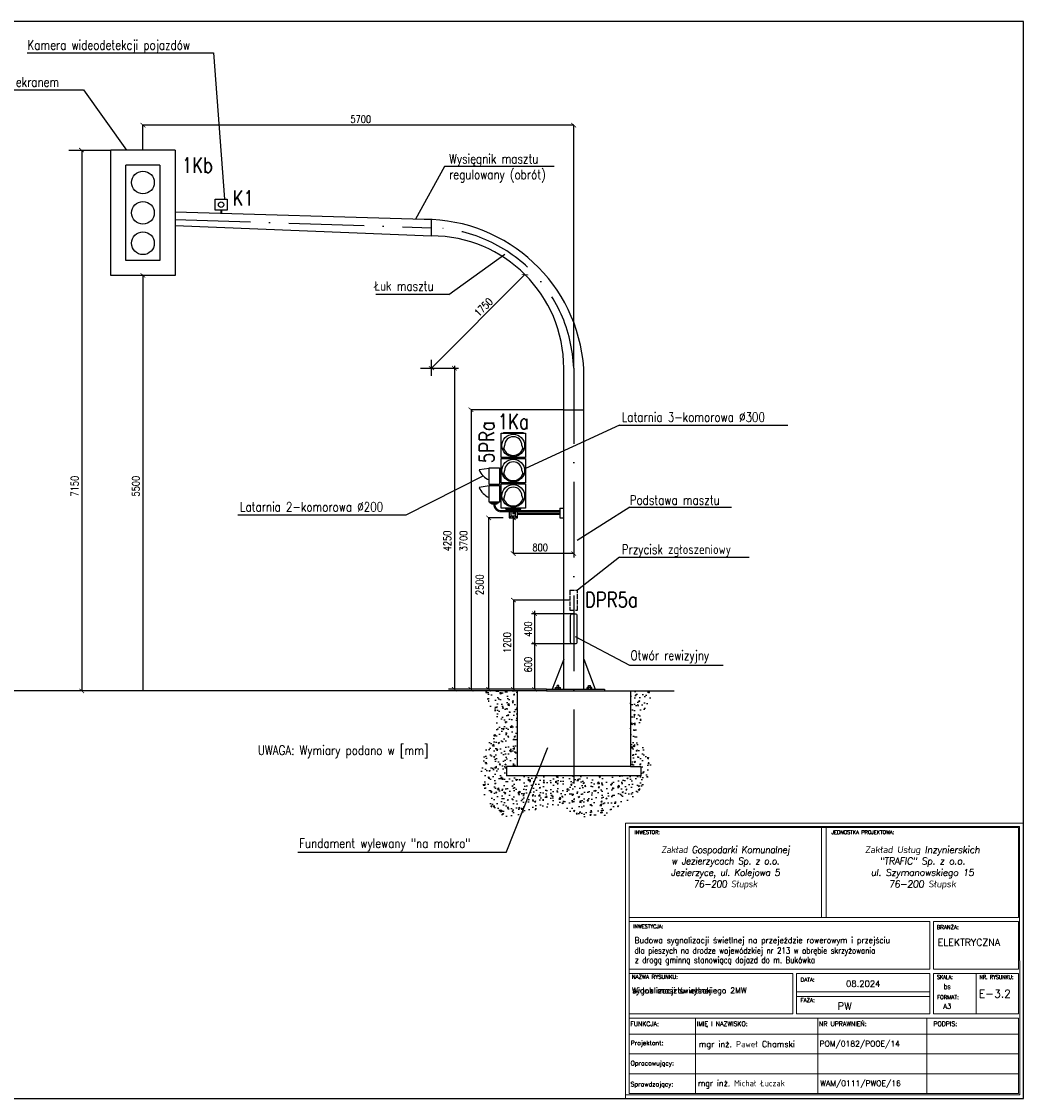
# Model space of a CAD drawing. Header units: millimetres. Extents: x 0 to 400, y -713 to 285.
# Tile 2 of 3: x 135 to 400, y -356 to -71. Entities that reach past the tile are written whole.
import ezdxf
from ezdxf.enums import TextEntityAlignment as Align

# ---------------------------------------------------------------- set-up
doc = ezdxf.new("R2010")
doc.units = ezdxf.units.MM
doc.linetypes.add('1xkropka', pattern=[10, 4, -1, 0, -1, 4])
doc.linetypes.add('ACAD_ISO02W100', pattern=[15, 12, -3])
doc.layers.add('_E_opisy', color=7, linetype='Continuous', lineweight=9)
doc.layers.add('_E_Tab', color=7, linetype='Continuous', lineweight=9)
for name, color, linetype in [('elementy', 1, 'Continuous'), ('Fundament', 251, 'Continuous'), ('Grunt', 34, 'Continuous'), ('Maszt', 84, 'Continuous'), ('Opis', 7, 'Continuous'), ('Ramka i tabelka', 7, 'Continuous'), ('Sygnalizatory', 1, 'Continuous'), ('Wymiary', 150, 'Continuous')]:
    doc.layers.add(name, color=color, linetype=linetype)
doc.styles.add('BPE', font='simplex.shx')
doc.styles.get("Standard").update_dxf_attribs({"font": 'romans.shx', "width": 0.8})

# ---------------------------------------------------------------- blocks, each defined once
blk = doc.blocks.new('Tabelka BPE PRJ')
for p, q in [((200.73, 106.32), (200.73, 106.69)), ((341.04, 47.32), (341.04, 31))]:
    blk.add_line(p, q)
at = {"layer": '_E_Tab', "linetype": 'ByBlock'}
for p, q in [((199.31, 108.12), (199.31, 61.09)), ((278.58, 106.32), (278.58, 69.99)), ((280.38, 106.32), (280.38, 69.99)), ((200.73, 97.36), (200.73, 6.98)), ((199.31, 61.09), (199.31, -3.25)), ((268.38, 39.85), (322.41, 39.85)), ((268.38, 38.05), (322.41, 38.05)), ((200.73, 29.29), (358.22, 29.29)), ((227.55, 29.29), (227.55, -1.29)), ((277.08, 29.29), (277.08, -1.29)), ((321.18, 29.29), (321.18, -1.29)), ((200.73, 22.77), (358.22, 22.77)), ((200.73, 22.77), (358.22, 22.77)), ((200.73, 14.75), (358.22, 14.75)), ((200.73, 6.73), (358.22, 6.73)), ((200.73, 6.73), (358.22, 6.73)), ((200.73, -1.29), (358.22, -1.29)), ((200.73, -1.29), (358.22, -1.29)), ((200.73, -1.29), (358.22, -1.29)), ((200.73, -1.29), (358.22, -1.29))]:
    blk.add_line(p, q, dxfattribs=at)
for points in [[(360.22, -3.25), (360.22, -3.25), (360.22, 108.12), (199.31, 108.12)], [(199.31, -1.82), (358.8, -1.82), (358.58, 106.69), (200.73, 106.69)], [(199.31, -3.25), (360.22, -3.25)]]:
    blk.add_lwpolyline(points, dxfattribs=at)
for points in [[(200.73, 69.99), (358.22, 69.99), (358.22, 106.32), (200.73, 106.32)], [(200.73, 68.27), (200.73, 49.03), (322.41, 49.03), (322.41, 68.27)], [(322.41, 68.27), (322.41, 68.27), (322.41, 49.03), (322.41, 49.03)], [(358.22, 68.27), (323.86, 68.27), (323.86, 49.03), (358.22, 49.03)], [(266.93, 47.32), (200.73, 47.32), (200.73, 31), (266.93, 31)], [(322.41, 47.32), (268.38, 47.32), (268.38, 31), (322.41, 31)], [(358.22, 47.32), (323.86, 47.32), (323.86, 31), (358.22, 31)], [(200.73, 29.29), (358.22, 29.29), (358.22, -1.29), (200.73, -1.29)]]:
    blk.add_lwpolyline(points, close=True, dxfattribs=at)
at = {"layer": '_E_Tab', "linetype": 'ByBlock', "style": 'BPE'}
for s, height, p in [('INWESTOR:', 1.475, (202.93, 105.19)), ('JEDNOSTKA PROJEKTOWA:', 1.4746, (282.58, 105.19)), ('INWESTYCJA:', 1.4746, (202.38, 67.08)), ('BRANŻA:', 1.589, (325.16, 66.84)), ('NAZWA RYSUNKU:', 1.5886, (201.79, 46.73)), ('DATA:', 1.589, (270.09, 45.61)), ('FAZA:', 1.589, (270.09, 37.33)), ('FORMAT:', 1.589, (325.26, 38.5)), ('FUNKCJA:', 1.823, (201.2, 27.83)), ('IMIĘ I NAZWISKO:', 1.8228, (228.05, 27.86)), ('NR UPRAWNIEŃ:', 1.8228, (277.58, 27.86)), ('PODPIS:', 1.823, (323.81, 27.86)), ('Projektant:', 1.8228, (201.32, 20.13)), ('Opracowujący:', 1.8228, (201.32, 11.94)), ('Sprawdzający:', 1.8228, (201.32, 3.44))]:
    blk.add_text(s, height=height, dxfattribs=at).set_placement(p, align=Align.TOP_LEFT)
at = {"layer": '_E_Tab', "style": 'BPE'}
blk.add_text('ELEKTRYCZNA', height=2.772, dxfattribs=at).set_placement((325.55, 61.29), align=Align.TOP_LEFT)
at = {"layer": '_E_Tab', "linetype": 'ByBlock', "style": 'BPE', "width": 0.9}
for s, height, p in [('SKALA:', 1.589, (325.25, 46.65)), ('NR. RYSUNKU:', 1.5886, (342.43, 46.65))]:
    blk.add_text(s, height=height, dxfattribs=at).set_placement(p, align=Align.TOP_LEFT)
at = {"layer": '_E_Tab', "char_height": 2.772, "width": 77.8457, "attachment_point": 1, "style": 'BPE'}
for s, insert in [('\\pxqc;{\\Q7;\\T0.95;\\W0.95;\\A1;Zakład Gospodarki Komunalnej \\Pw Jezierzycach Sp. z o.o.\\PJezierzyce, ul. Kolejowa 5\\P76-200 Słupsk}', (200.73, 98.78)), ('\\pxqc;{\\Q7;\\T0.95;Zakład Usług Inzynierskich \\P"TRAFIC" Sp. z o.o.\\Pul. Szymanowskiego 15\\P76-200 Słupsk}', (280.38, 98.78))]:
    blk.add_mtext(s, dxfattribs=dict(at, insert=insert))
at = {"layer": '_E_Tab', "style": 'BPE', "flags": 12}
for tag, height, p in [('INWESTYCJA1', 2.5, (202.93, 60.77)), ('INWESTYCJA2', 2.5, (202.93, 56.58)), ('DATA', 2.5, (288.45, 43.14)), ('SKALA', 2, (327.96, 42.04)), ('STADIUM', 3, (285, 34.12)), ('FORMAT', 2, (327.74, 34.05)), ('PROJEKTANT', 2.5, (228.88, 18.73)), ('NR_UPRAWNIEŃ1', 2.25, (278.05, 18.87)), ('PROJEKTANT1', 2.5, (228.94, 11.09)), ('NR_UPRAWNIEŃ3', 2.25, (278.03, 10.88)), ('SPRAWDZAJĄCY', 2.5, (228.59, 2.92)), ('NR_UPRAWNIEŃ2', 2.25, (278.03, 2.86))]:
    blk.add_attdef(tag, text='', height=height, dxfattribs=at).set_placement(p, align=Align.MIDDLE_LEFT)
blk.add_attdef('TYTUL_RYSUNKU_001', text='', height=2.5, dxfattribs=at).set_placement((201.91, 42.12), align=Align.TOP_LEFT)
at = {"layer": '_E_Tab', "style": 'BPE', "width": 0.8, "flags": 12}
blk.add_attdef('NR_RYS', text='', height=3.2, dxfattribs=at).set_placement((342.14, 39.11), align=Align.MIDDLE_LEFT)

msp = doc.modelspace()

# ---------------------------------------------------------------- hatches: boundary and pattern name
at = {"layer": 'Grunt'}
h = msp.add_hatch(dxfattribs=at)
h.set_pattern_fill('AR-CONC', color=256, scale=0.02, style=0)
h.set_pattern_definition([(50, (399.7286, -280.1908), (3.643693, -0.31878), [0.381, -4.191]), (355, (399.7286, -280.191), (-0.70486, 3.82113), [0.3048, -3.3528]), (100.451, (400.0323, -280.2174), (2.93885, 3.50233), [0.3238, -3.5618]), (46.1842, (399.7286, -279.175), (5.42158, -0.84085), [0.5715, -6.2865]), (96.6356, (400.1804, -279.245), (4.74808, 4.94851), [0.4857, -5.3427]), (351.184, (399.7286, -279.175), (4.7481, 4.9485), [0.4572, -5.0292]), (21, (400.2366, -279.4288), (3.0323, -2.04531), [0.381, -4.191]), (326, (400.2366, -279.429), (1.23604, 3.68376), [0.3048, -3.3528]), (71.4514, (400.4893, -279.5993), (4.26833, 1.63846), [0.3238, -3.5618]), (37.5, (399.7286, -280.1908), (0.061772, 1.691101), [0, -3.31216, 0, -3.4036, 0, -3.3655]), (7.5, (399.7286, -280.1908), (1.336393, 2.003611), [0, -1.94056, 0, -3.23596, 0, -1.2827]), (327.5, (398.5958, -280.1908), (2.711812, -0.114575), [0, -1.27, 0, -3.9624, 0, -5.2578]), (317.5, (398.0878, -280.1908), (2.962584, 0.50853), [0, -1.651, 0, -2.63144, 0, -3.7338])])
edge = h.paths.add_edge_path()
edge.add_spline(control_points=[(302.23, -248.56), (299.9, -252.99), (296.35, -259.76), (303.73, -269.31), (295.69, -278.3), (285.6, -284.48), (274.65, -276.46), (259.88, -287.03), (254.44, -268.66), (261.14, -258.85), (258.85, -252.13), (257.47, -248.56)], knot_values=[55.506707, 55.506707, 55.506707, 55.506707, 733.72966, 1091.25711, 1594.938751, 2256.468154, 2653.176333, 3414.810291, 4122.471347, 4602.127379, 5134.767935, 5134.767935, 5134.767935, 5134.767935], degree=3, periodic=0)
edge.add_line((257.47, -248.56), (265.98, -248.56))
edge.add_line((265.98, -248.56), (265.98, -268.56))
edge.add_line((265.98, -268.56), (263.17, -268.56))
edge.add_line((263.17, -268.56), (263.17, -271.06))
edge.add_line((263.17, -271.06), (298.78, -271.06))
edge.add_line((298.78, -271.06), (298.78, -268.56))
edge.add_line((298.78, -268.56), (295.98, -268.56))
edge.add_line((295.98, -268.56), (295.98, -248.56))
edge.add_line((295.98, -248.56), (302.23, -248.56))

# ---------------------------------------------------------------- linework, layer by layer
at = {"linetype": '1xkropka', "ltscale": 5}
for p, q in [((175.48, -123.81), (243.33, -126)), ((280.98, -163.16), (280.98, -273.08))]:
    msp.add_line(p, q, dxfattribs=at)
at = {"linetype": '1xkropka'}
for p, q in [((263.91, -200.85), (264.36, -200.85)), ((264.13, -200.78), (264.13, -201.05)), ((264.13, -202.33), (264.13, -202.75)), ((265.61, -200.85), (266.05, -200.85)), ((265.82, -200.78), (265.82, -201.05)), ((265.82, -202.33), (265.82, -202.75)), ((263.91, -202.55), (264.36, -202.55)), ((265.6, -202.55), (266.04, -202.55))]:
    msp.add_line(p, q, dxfattribs=at)
at = {"linetype": '1xkropka', "ltscale": 5}
msp.add_arc((242.31, -164.68), 38.69, 2.2478, 88.4985, dxfattribs=at)
at = {"layer": 'elementy'}
for p, q in [((262.39, -180.16), (267.56, -180.16)), ((262.39, -180.16), (262.39, -180.39)), ((267.56, -180.16), (267.56, -180.39)), ((262.68, -183.61), (262.27, -184.88)), ((267.28, -183.61), (267.69, -184.88)), ((262.39, -186.83), (262.39, -187.06)), ((267.56, -186.83), (267.56, -187.06)), ((258.56, -189.68), (255.93, -190.06)), ((262.68, -190.28), (262.27, -191.55)), ((267.28, -190.28), (267.69, -191.55)), ((262.39, -193.51), (262.39, -193.74)), ((267.56, -193.51), (267.56, -193.74)), ((258.56, -194.34), (255.93, -194.71)), ((258.81, -193.93), (258.81, -194.18)), ((261.1, -193.93), (261.1, -194.18)), ((258.81, -198.59), (258.81, -198.84)), ((258.81, -198.84), (261.1, -198.84)), ((259.2, -199.1), (259.2, -198.84)), ((259.2, -199.1), (260.72, -199.1)), ((260.72, -199.1), (260.72, -198.84)), ((261.1, -198.59), (261.1, -198.84)), ((262.68, -196.96), (262.27, -198.23)), ((267.28, -196.96), (267.69, -198.23)), ((262.98, -200.48), (262.98, -200.18)), ((262.98, -200.48), (266.98, -200.48)), ((263.78, -200.68), (263.78, -200.48)), ((263.78, -200.68), (266.18, -200.68)), ((263.88, -200.68), (263.88, -202.8)), ((266.03, -201.2), (263.91, -201.2)), ((264.08, -200.78), (264.08, -200.68)), ((264.08, -200.78), (265.87, -200.78)), ((264.31, -200.78), (264.31, -201.2)), ((264.36, -200.78), (264.36, -201.2)), ((264.42, -202.36), (264.42, -201.2)), ((264.58, -200.78), (265.38, -200.78)), ((264.85, -201.2), (264.85, -201.84)), ((265.11, -201.2), (265.11, -201.84)), ((265.53, -202.36), (265.53, -201.2)), ((265.6, -200.78), (265.6, -201.2)), ((265.65, -200.78), (265.65, -201.2)), ((265.87, -200.78), (265.87, -200.68)), ((266.08, -202.8), (266.08, -200.68)), ((266.18, -200.68), (266.18, -200.48)), ((266.98, -200.48), (266.98, -200.18)), ((277.33, -200.18), (278.33, -200.18)), ((263.88, -202.8), (266.08, -202.8)), ((265.53, -202.36), (264.42, -202.36)), ((264.94, -202.36), (264.94, -202.64)), ((264.94, -202.64), (265.02, -202.64)), ((265.02, -202.36), (265.02, -202.64))]:
    msp.add_line(p, q, dxfattribs=at)
at = {"layer": 'elementy', "linetype": 'ACAD_ISO02W100', "ltscale": 0.1}
msp.add_line((279.98, -221.94), (281.98, -221.94), dxfattribs=at)
at = {"layer": 'elementy'}
for points in [[(268.2, -186.83), (261.75, -186.83), (261.75, -180.39), (268.2, -180.39)], [(268.2, -193.51), (261.75, -193.51), (261.75, -187.06), (268.2, -187.06)], [(261.36, -193.93), (258.56, -193.93), (258.56, -189.53), (261.36, -189.53)], [(268.2, -200.18), (261.75, -200.18), (261.75, -193.74), (268.2, -193.74)], [(261.36, -198.59), (258.56, -198.59), (258.56, -194.18), (261.36, -194.18)]]:
    msp.add_lwpolyline(points, close=True, dxfattribs=at)
at = {"layer": 'elementy', "const_width": 0.6}
msp.add_lwpolyline([(259.96, -199.1, 0.327878), (261.35, -201.01)], format="xyb", dxfattribs=at)
for points in [[(263.88, -201.01), (261.35, -201.01)], [(277.33, -201.01), (266.08, -201.01)], [(277.33, -201.73), (266.08, -201.74)]]:
    msp.add_lwpolyline(points, dxfattribs=at)
at = {"layer": 'elementy'}
msp.add_lwpolyline([(277.33, -200.18), (277.33, -202.8), (278.33, -202.8), (278.33, -200.18)], dxfattribs=at)
at = {"layer": 'elementy', "linetype": 'ACAD_ISO02W100', "ltscale": 0.1}
msp.add_lwpolyline([(279.98, -221.94), (279.98, -227.18), (281.98, -227.18), (281.98, -221.94)], dxfattribs=at)
at = {"layer": 'elementy'}
for centre, radius in [((264.98, -183.61), 2.99), ((264.98, -190.28), 2.99), ((264.98, -196.96), 2.99), ((264.13, -202.55), 0.143), ((265.82, -202.55), 0.143)]:
    msp.add_circle(centre, radius, dxfattribs=at)
for centre, radius, start, end in [((264.98, -183.61), 2.3, 0, 180), ((264.98, -183.61), 2.65, 196.3174, 343.6826), ((264.98, -190.28), 2.3, 0, 180), ((260.42, -188.28), 4.83, 201.628, 247.4054), ((264.98, -190.28), 2.65, 196.3174, 343.6826), ((260.42, -192.93), 4.83, 201.628, 247.4054), ((264.98, -196.96), 2.3, 0, 180), ((264.98, -196.96), 2.65, 196.3174, 343.6826), ((264.13, -200.84), 0.143, 108.5239, 26.3914), ((265.82, -200.84), 0.143, 153.6086, 71.4761)]:
    msp.add_arc(centre, radius, start, end, dxfattribs=at)
at = {"layer": 'Fundament', "linetype": 'ACAD_ISO02W100', "ltscale": 10}
for p, q in [((265.98, -248.56), (265.98, -268.56)), ((295.98, -248.56), (295.98, -268.56)), ((263.17, -268.56), (263.17, -271.06)), ((265.98, -268.56), (263.17, -268.56)), ((295.98, -268.56), (265.98, -268.56)), ((295.98, -268.56), (298.78, -268.56)), ((298.78, -268.56), (298.78, -271.06)), ((298.78, -271.06), (263.17, -271.06))]:
    msp.add_line(p, q, dxfattribs=at)
at = {"layer": 'Grunt'}
for p, q in [((273.8, -248.56), (114.72, -248.56)), ((289.16, -248.56), (307.55, -248.56))]:
    msp.add_line(p, q, dxfattribs=at)
at = {"layer": 'Maszt'}
for p, q in [((241.42, -123.79), (175.48, -121.89)), ((175.48, -125.37), (243.33, -128.16)), ((243.33, -128.16), (243.33, -123.84)), ((278.33, -180.39), (278.33, -163.16)), ((283.63, -180.39), (283.63, -163.16)), ((278.33, -248.16), (278.33, -174.16)), ((278.33, -174.16), (283.63, -174.16)), ((283.63, -248.16), (283.63, -174.16)), ((278.33, -240.16), (275.3, -248.16)), ((283.64, -240.16), (286.66, -248.16)), ((276.17, -247.66), (277.47, -247.66)), ((276.17, -248.16), (276.17, -247.66)), ((276.57, -248.16), (276.57, -247.16)), ((277.07, -247.16), (276.57, -247.16)), ((277.07, -248.16), (277.07, -247.16)), ((277.47, -248.16), (277.47, -247.66)), ((285.8, -247.66), (284.5, -247.66)), ((284.5, -248.16), (284.5, -247.66)), ((284.9, -248.16), (284.9, -247.16)), ((284.9, -247.16), (285.4, -247.16)), ((285.4, -248.16), (285.4, -247.16)), ((285.8, -248.16), (285.8, -247.66)), ((273.8, -248.16), (289.16, -248.16)), ((273.8, -248.16), (273.8, -248.56)), ((273.8, -248.56), (289.16, -248.56)), ((289.16, -248.16), (289.16, -248.56))]:
    msp.add_line(p, q, dxfattribs=at)
msp.add_lwpolyline([(281.33, -236.16), (280.63, -236.16, -0.414214), (280.13, -235.66), (280.13, -228.66, -0.414214), (280.63, -228.16), (281.33, -228.16, -0.414214), (281.83, -228.66), (281.83, -235.66, -0.414214)], format="xyb", close=True, dxfattribs=at)
for centre, radius, start in [((241.42, -166.1), 42.31, 3.9824), ((243.33, -163.16), 35, 0)]:
    msp.add_arc(centre, radius, start, 90, dxfattribs=at)
at = {"layer": 'Opis'}
for p, q in [((136.34, -79.75), (185.66, -79.75)), ((185.66, -79.75), (188.54, -118.48)), ((104.39, -89.54), (151.21, -89.54)), ((151.21, -89.54), (162.62, -105.48)), ((246.81, -109.78), (239.1, -123.73)), ((275.82, -109.78), (246.81, -109.78)), ((247.93, -143.71), (262.77, -132.98)), ((247.93, -143.71), (228.63, -143.71)), ((293.13, -178.22), (268.2, -189.74)), ((293.13, -178.22), (337.64, -178.22)), ((236.6, -201.99), (256.97, -191.66)), ((192.09, -201.99), (236.6, -201.99)), ((295.79, -199.94), (281.85, -208.81)), ((295.79, -199.94), (322.74, -199.94)), ((293.13, -213.22), (281.98, -221.94)), ((293.13, -213.22), (327.43, -213.22)), ((295.79, -241.82), (281.43, -234.26)), ((320.56, -241.82), (295.79, -241.82)), ((263.07, -291.37), (274.09, -263.57)), ((263.07, -291.37), (207.97, -291.37))]:
    msp.add_line(p, q, dxfattribs=at)
at = {"layer": 'Ramka i tabelka'}
msp.add_lwpolyline([(0, -356.43), (400, -356.43), (400, -71.43), (0, -71.43)], close=True, dxfattribs=at)
at = {"layer": 'Sygnalizatory'}
for p, q in [((158.48, -138.67), (158.48, -105.48)), ((175.48, -105.48), (158.48, -105.48)), ((175.48, -105.48), (175.48, -138.67)), ((162.48, -134.69), (162.48, -109.45)), ((171.48, -109.45), (162.48, -109.45)), ((171.48, -109.45), (171.48, -134.69)), ((187.55, -121.33), (187.55, -122.24)), ((187.65, -121.33), (187.65, -122.24)), ((187.75, -121.33), (187.75, -122.25)), ((171.48, -134.69), (162.48, -134.69)), ((175.48, -138.67), (158.48, -138.67))]:
    msp.add_line(p, q, dxfattribs=at)
msp.add_lwpolyline([(186.04, -118.48), (189.26, -118.48), (189.26, -121.33), (186.04, -121.33)], close=True, dxfattribs=at)
for centre, radius in [((166.98, -114.03), 3), ((166.98, -122.07), 3), ((187.65, -119.91), 0.72), ((166.98, -130.11), 3)]:
    msp.add_circle(centre, radius, dxfattribs=at)
at = {"layer": 'Wymiary'}
for p, q in [((166.98, -105.48), (166.98, -98.86)), ((280.98, -98.86), (166.98, -98.86)), ((280.98, -163.16), (280.98, -98.86)), ((147.33, -105.48), (158.48, -105.48)), ((150.78, -105.48), (150.78, -248.56)), ((166.98, -138.67), (166.98, -248.67)), ((243.33, -163.16), (268.08, -138.41)), ((243.33, -165.17), (243.33, -161)), ((240.45, -163.16), (250.5, -163.16)), ((249.39, -162.52), (249.39, -248.16)), ((253.79, -174.16), (253.79, -248.16)), ((278.33, -174.16), (253.79, -174.16)), ((258.46, -202.8), (258.46, -248.16)), ((262.33, -202.8), (258.46, -202.8)), ((264.98, -202.8), (264.98, -212.23)), ((280.98, -212.23), (264.98, -212.23)), ((279.98, -224.56), (265.05, -224.56)), ((265.05, -224.56), (265.05, -248.16)), ((270.61, -227.38), (270.61, -248.16)), ((280.98, -228.16), (269.77, -228.16)), ((280.98, -236.16), (269.77, -236.16)), ((273.8, -248.16), (247.87, -248.16))]:
    msp.add_line(p, q, dxfattribs=at)
at = {"layer": 'Wymiary', "const_width": 0.2}
for points in [[(166.34, -98.28), (167.61, -99.44)], [(280.34, -98.28), (281.61, -99.44)], [(150.08, -104.9), (151.35, -106.05)], [(166.34, -138.04), (167.61, -139.19)], [(267.22, -138.33), (268.93, -138.49)], [(242.62, -162.67), (244.03, -163.65)], [(248.76, -162.59), (250.03, -163.74)], [(253.15, -173.59), (254.42, -174.74)], [(257.83, -202.22), (259.1, -203.37)], [(264.34, -202.22), (265.61, -203.37)], [(264.34, -211.66), (265.61, -212.81)], [(280.34, -211.66), (281.61, -212.81)], [(264.41, -223.99), (265.68, -225.14)], [(269.98, -227.59), (271.25, -228.74)], [(269.98, -235.59), (271.25, -236.74)], [(150.14, -247.99), (151.41, -249.14)], [(248.76, -247.59), (250.03, -248.74)], [(253.15, -247.59), (254.42, -248.74)], [(257.83, -247.59), (259.1, -248.74)], [(264.41, -247.59), (265.68, -248.74)], [(269.98, -247.59), (271.25, -248.74)]]:
    msp.add_lwpolyline(points, dxfattribs=at)

# ---------------------------------------------------------------- block references
at = {"layer": '_E_opisy', "color": 7}
ref = msp.add_blockref('Tabelka BPE PRJ', (164.31, -354.31), dxfattribs=dict(at, xscale=0.6542979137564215, yscale=0.6542979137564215, zscale=0.6542979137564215))
ref.add_attrib('SKALA', 'bs', dxfattribs={"layer": '_E_Tab', "height": 1.36, "style": 'BPE', "width": 0.79}).set_placement((378.89, -326.8), align=Align.MIDDLE_LEFT)
ref.add_attrib('TYTUL_RYSUNKU_001', 'Widok masztu wysokiego 2MW', dxfattribs={"layer": '_E_Tab', "height": 1.5, "style": 'BPE'}).set_placement((296.42, -327.1), align=Align.TOP_LEFT)
ref.add_attrib('FORMAT', 'A3', dxfattribs={"layer": '_E_Tab', "height": 1.309, "style": 'BPE'}).set_placement((378.75, -332.03), align=Align.MIDDLE_LEFT)
ref.add_attrib('NR_RYS', 'E-3.2', dxfattribs={"layer": '_E_Tab', "height": 2.094, "style": 'BPE'}).set_placement((388.17, -328.72), align=Align.MIDDLE_LEFT)
ref.add_attrib('INWESTYCJA2', 'dla pieszych na drodze wojewódzkiej nr 213 w obrębie skrzyżowania', dxfattribs={"layer": '_E_Tab', "height": 1.6357, "style": 'BPE', "width": 0.83}).set_placement((297.08, -317.29), align=Align.MIDDLE_LEFT)
ref.add_attrib('INWESTYCJA1', 'Budowa sygnalizacji świetlnej na przejeździe rowerowym i przejściu', dxfattribs={"layer": '_E_Tab', "height": 1.6357, "style": 'BPE', "width": 0.9}).set_placement((297.08, -314.54), align=Align.MIDDLE_LEFT)
ref.add_attrib('DATA', '08.2024', dxfattribs={"layer": '_E_Tab', "height": 1.636, "style": 'BPE'}).set_placement((353.04, -326.08), align=Align.MIDDLE_LEFT)
ref.add_attrib('STADIUM', 'PW', dxfattribs={"layer": '_E_Tab', "height": 1.963, "style": 'BPE'}).set_placement((350.78, -331.98), align=Align.MIDDLE_LEFT)
ref.add_attrib('SPRAWDZAJĄCY', 'mgr inż. Michał Łuczak', dxfattribs={"layer": '_E_Tab', "height": 1.6357, "style": 'BPE', "width": 0.92}).set_placement((313.87, -352.4), align=Align.MIDDLE_LEFT)
ref.add_attrib('PROJEKTANT', 'mgr inż. Paweł Chamski', dxfattribs={"layer": '_E_Tab', "height": 1.6357, "style": 'BPE', "width": 0.95}).set_placement((314.07, -342.05), align=Align.MIDDLE_LEFT)
ref.add_attrib('NR_UPRAWNIEŃ1', 'POM/0182/POOE/14', dxfattribs={"layer": '_E_Tab', "height": 1.4722, "style": 'BPE'}).set_placement((346.04, -341.96), align=Align.MIDDLE_LEFT)
ref.add_attrib('NR_UPRAWNIEŃ2', 'WAM/0111/PWOE/16', dxfattribs={"layer": '_E_Tab', "height": 1.4722, "style": 'BPE'}).set_placement((346.22, -352.43), align=Align.MIDDLE_LEFT)
ref.add_attrib('INWESTYCJA3', 'z drogą gminną stanowiącą dojazd do m. Bukówka', dxfattribs={"layer": '_E_Tab', "height": 1.6357, "style": 'BPE', "width": 0.83}).set_placement((297.19, -319.78), align=Align.MIDDLE_LEFT)
ref.add_attrib('TYTUL_RYSUNKU_002', 'sygnalizacji świetlnej', dxfattribs={"layer": '_E_Tab', "height": 1.5, "style": 'BPE'}).set_placement((296.42, -327.1), align=Align.TOP_LEFT)

# ---------------------------------------------------------------- texts
at = {"layer": 'Opis', "width": 0.8}
for s, height, p in [('Kamera wideodetekcji pojazdów', 2.5, (136.41, -78.89)), ('Latarnia 3x %%C300 z ekranem', 2.5, (105.55, -88.68)), ('1Kb', 4, (177.29, -111.43)), ('Wysięgnik masztu', 2.5, (248, -108.99)), ('regulowany (obrót)', 2.5, (248, -113.17)), ('K1', 4, (190.71, -120.16)), ('Łuk masztu', 2.5, (228.22, -142.67)), ('1Ka', 4, (260.9, -179.28)), ('Latarnia 3-komorowa %%C300', 2.5, (293.7, -177.36)), ('Podstawa masztu', 2.5, (295.8, -199.32)), ('Latarnia 2-komorowa %%C200', 2.5, (192.66, -201.13)), ('Przycisk zgłoszeniowy', 2.5, (293.7, -212.36)), ('DPR5a', 4, (283.96, -226.43)), ('Otwór rewizyjny', 2.5, (296, -240.42)), ('UWAGA: Wymiary podano w [mm]', 2.5, (197.37, -265.53)), ('Fundament wylewany "na mokro"', 2.5, (208.31, -290.15))]:
    msp.add_text(s, height=height, dxfattribs=at).set_placement(p)
msp.add_text('5PRa', height=4, rotation=90, dxfattribs=at).set_placement((259.96, -188.32))
at = {"layer": 'Wymiary', "width": 0.8}
for s, p in [('5700', (224.61, -98.86)), ('800', (272.09, -212.23))]:
    msp.add_text(s, height=2, dxfattribs=at).set_placement(p, align=Align.BOTTOM_CENTER)
for s, rotation, p in [('1750', 45.4067, (255.9, -149.67)), ('7150', 90, (149.9, -197.14)), ('5500', 90, (166.1, -197.14)), ('4250', 90, (248.51, -211.64)), ('3700', 90, (252.79, -211.64)), ('2500', 90, (257.09, -223.22)), ('400', 90, (269.93, -234.27)), ('1200', 90, (264.36, -238.53)), ('600', 90, (269.93, -243.68))]:
    msp.add_text(s, height=2, rotation=rotation, dxfattribs=at).set_placement(p)

doc.saveas('drawing.dxf')
